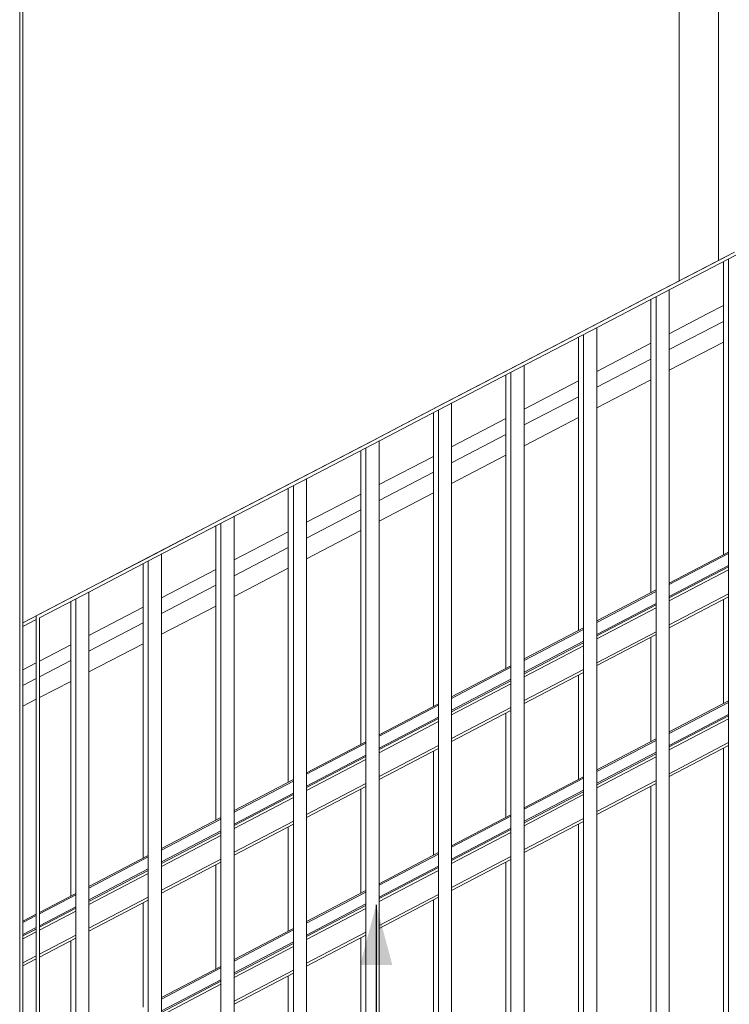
# Model space of a CAD drawing. Header units: millimetres. Extents: x -65 to 293624, y -1905 to 31061.
# Tile 191 of 256: x 115502 to 116578, y 18137 to 19629. Entities that reach past the tile are written whole.
import ezdxf

# ---------------------------------------------------------------- set-up
doc = ezdxf.new("R2010")
doc.units = ezdxf.units.MM
doc.header["$MEASUREMENT"] = 0
for name, color, linetype in [('00 Tekst.AR', 7, 'Continuous'), ('1244 Fassaadivarustus.AR', 7, 'Continuous'), ('1245 Klaasfassaadid.AR', 7, 'Continuous'), ('1248 Vihmaveetorud.AR', 7, 'Continuous'), ('1251 Rõdupiirded.AR', 7, 'Continuous'), ('1253 Terrassipostid.AR', 7, 'Continuous')]:
    doc.layers.add(name, color=color, linetype=linetype)
doc.dimstyles.new('GENERATED_STYLE__1', dxfattribs={"dimtxt": 0.18, "dimasz": 91.2, "dimexe": 0.18, "dimexo": 0.0625, "dimgap": 0, "dimtad": 0, "dimtih": 1, "dimtoh": 1, "dimdec": 4, "dimzin": 0, "dimdsep": 46, "dimcen": 0.09, "dimadec": 0, "dimazin": 0, "dimtfac": 1, "dimtdec": 4, "dimtmove": 0, "dimatfit": 3, "dimldrblk": 'ARROWHEAD_5', "dimfxl": 0, "dimtolj": 1, "dimtzin": 0, "dimarcsym": 0})

# ---------------------------------------------------------------- blocks, each defined once
blk = doc.blocks.new('Section Element_1061_3', base_point=(20443.1, 12361.4))
at = {"layer": '1253 Terrassipostid.AR', "color": 7, "linetype": 'Continuous', "lineweight": 13}
blk.add_line((115506.9, 23090.3), (115506.9, 17447.3), dxfattribs=at)
blk = doc.blocks.new('Section Element_1092_3', base_point=(20443.1, 12361.4))
at = {"layer": '1253 Terrassipostid.AR', "color": 7, "linetype": 'Continuous', "lineweight": 13}
for p, q in [((115506.9, 20940.6), (115506.9, 18715.7)), ((115506.9, 18710), (115506.9, 18263.5)), ((115506.9, 18195.8), (115506.9, 18037.9))]:
    blk.add_line(p, q, dxfattribs=at)
blk = doc.blocks.new('Section Element_1109_3', base_point=(20443.1, 12361.4))
at = {"layer": '1244 Fassaadivarustus.AR', "color": 7, "linetype": 'Continuous', "lineweight": 13}
for p, q in [((116569.2, 19172.3), (116486.9, 19129.6)), ((116569.2, 19140.9), (116486.9, 19098.2)), ((116459.2, 19115.2), (116376.9, 19072.4)), ((116459.2, 19083.8), (116376.9, 19041)), ((116349.2, 19058.1), (116266.9, 19015.3)), ((116349.2, 19026.6), (116266.9, 18983.9)), ((116239.2, 19000.9), (116156.9, 18958.1)), ((116239.2, 18969.5), (116156.9, 18926.7)), ((116129.2, 18943.8), (116046.9, 18901)), ((116129.2, 18912.4), (116046.9, 18869.6)), ((116019.2, 18886.6), (115936.9, 18843.9)), ((116019.2, 18855.2), (115936.9, 18812.4)), ((115909.2, 18829.5), (115826.9, 18786.7)), ((115909.2, 18798.1), (115826.9, 18755.3)), ((115799.2, 18772.3), (115716.9, 18729.6)), ((115799.2, 18740.9), (115716.9, 18698.2)), ((115689.2, 18715.2), (115606.9, 18672.4)), ((115689.2, 18683.8), (115606.9, 18641)), ((115579.2, 18658.1), (115531.9, 18633.5)), ((115526.9, 18630.9), (115506.9, 18620.5)), ((115579.2, 18626.6), (115531.9, 18602)), ((115526.9, 18599.5), (115506.9, 18589.1))]:
    blk.add_line(p, q, dxfattribs=at)
blk = doc.blocks.new('Section Element_1262_3', base_point=(20443.1, 12361.4))
at = {"layer": '1245 Klaasfassaadid.AR', "color": 7, "linetype": 'Continuous', "lineweight": 13}
for p, q in [((116545.7, 19184.1), (116486.9, 19153.5)), ((116459.2, 19139.2), (116376.9, 19096.4)), ((116349.2, 19082), (116266.9, 19039.2)), ((116239.2, 19024.9), (116156.9, 18982.1)), ((116129.2, 18967.7), (116046.9, 18925)), ((116019.2, 18910.6), (115936.9, 18867.8)), ((115909.2, 18853.4), (115826.9, 18810.7)), ((115799.2, 18796.3), (115716.9, 18753.5)), ((115689.2, 18739.2), (115606.9, 18696.4)), ((115579.2, 18682), (115531.9, 18657.4)), ((115526.9, 18654.8), (115506.9, 18644.4))]:
    blk.add_line(p, q, dxfattribs=at)
blk = doc.blocks.new('Section Element_1263_3', base_point=(20443.1, 12361.4))
at = {"layer": '1245 Klaasfassaadid.AR', "color": 7, "linetype": 'Continuous', "lineweight": 13}
for p, q in [((117556.9, 19777), (117536.9, 19766.6)), ((117531.9, 19764), (117480.4, 19737.3)), ((117556.9, 19709.4), (117536.9, 19699)), ((117531.9, 19696.4), (117476.9, 19667.8)), ((117449.2, 19653.4), (117366.9, 19610.7)), ((117339.2, 19596.3), (117256.9, 19553.5)), ((117229.2, 19539.2), (117146.9, 19496.4)), ((117119.2, 19482), (117036.9, 19439.2)), ((117009.2, 19424.9), (116926.9, 19382.1)), ((116899.2, 19367.7), (116816.9, 19325)), ((116789.2, 19310.6), (116706.9, 19267.8)), ((116679.2, 19253.4), (116596.9, 19210.7)), ((116569.2, 19196.3), (116545.7, 19184.1))]:
    blk.add_line(p, q, dxfattribs=at)
blk = doc.blocks.new('Section Element_1331_3', base_point=(20443.1, 12361.4))
at = {"layer": '1248 Vihmaveetorud.AR', "color": 7, "linetype": 'Continuous', "lineweight": 13}
blk.add_line((115501.9, 12513), (115501.9, 23139.2), dxfattribs=at)
blk = doc.blocks.new('Section Element_1494_3', base_point=(20443.1, 12361.4))
at = {"layer": '1245 Klaasfassaadid.AR', "color": 7, "linetype": 'Continuous', "lineweight": 13}
for p, q in [((116501.9, 19233.6), (116501.9, 21346.3)), ((116561.9, 19264.8), (116561.9, 21346.3))]:
    blk.add_line(p, q, dxfattribs=at)
blk = doc.blocks.new('Section Element_2377_3', base_point=(20443.1, 12361.4))
at = {"layer": '1251 Rõdupiirded.AR', "color": 7, "linetype": 'Continuous', "lineweight": 13}
for p, q in [((115506.9, 17447.3), (117556.9, 18514.4)), ((117556.9, 18514.4), (117556.9, 18508.8)), ((115506.9, 17447.3), (115506.9, 17441.7))]:
    blk.add_line(p, q, dxfattribs=at)
blk = doc.blocks.new('Section Element_2627_3', base_point=(20443.1, 12361.4))
at = {"layer": '1251 Rõdupiirded.AR', "color": 7, "linetype": 'Continuous', "lineweight": 13}
for p, q in [((116576.9, 18004.3), (116576.9, 19266.9)), ((116596.9, 18014.7), (116596.9, 19277.3))]:
    blk.add_line(p, q, dxfattribs=at)
blk = doc.blocks.new('Section Element_2633_3', base_point=(20443.1, 12361.4))
at = {"layer": '1251 Rõdupiirded.AR', "color": 7, "linetype": 'Continuous', "lineweight": 13}
for p, q in [((115705.7, 18819.1), (115595.7, 18761.8)), ((115708, 18814.7), (115598, 18757.4))]:
    blk.add_line(p, q, dxfattribs=at)
blk = doc.blocks.new('Section Element_2634_3', base_point=(20443.1, 12361.4))
at = {"layer": '1251 Rõdupiirded.AR', "color": 7, "linetype": 'Continuous', "lineweight": 13}
for p, q in [((115716.9, 17556.6), (115716.9, 18819.3)), ((115696.9, 17546.2), (115696.9, 18808.9))]:
    blk.add_line(p, q, dxfattribs=at)
blk = doc.blocks.new('Section Element_2635_3', base_point=(20443.1, 12361.4))
at = {"layer": '1251 Rõdupiirded.AR', "color": 7, "linetype": 'Continuous', "lineweight": 13}
for p, q in [((115606.9, 17499.4), (115606.9, 18762)), ((115586.9, 17489), (115586.9, 18751.6))]:
    blk.add_line(p, q, dxfattribs=at)
blk = doc.blocks.new('Section Element_2636_3', base_point=(20443.1, 12361.4))
at = {"layer": '1251 Rõdupiirded.AR', "color": 7, "linetype": 'Continuous', "lineweight": 13}
for p, q in [((115815.7, 18876.4), (115705.7, 18819.1)), ((115818, 18871.9), (115708, 18814.7))]:
    blk.add_line(p, q, dxfattribs=at)
blk = doc.blocks.new('Section Element_2637_3', base_point=(20443.1, 12361.4))
at = {"layer": '1251 Rõdupiirded.AR', "color": 7, "linetype": 'Continuous', "lineweight": 13}
for p, q in [((115806.9, 17603.5), (115806.9, 18866.1)), ((115826.9, 17613.9), (115826.9, 18876.5))]:
    blk.add_line(p, q, dxfattribs=at)
blk = doc.blocks.new('Section Element_2638_3', base_point=(20443.1, 12361.4))
at = {"layer": '1251 Rõdupiirded.AR', "color": 7, "linetype": 'Continuous', "lineweight": 13}
for p, q in [((115925.7, 18933.6), (115815.7, 18876.4)), ((115928, 18929.2), (115818, 18871.9))]:
    blk.add_line(p, q, dxfattribs=at)
blk = doc.blocks.new('Section Element_2639_3', base_point=(20443.1, 12361.4))
at = {"layer": '1251 Rõdupiirded.AR', "color": 7, "linetype": 'Continuous', "lineweight": 13}
for p, q in [((115916.9, 17660.7), (115916.9, 18923.4)), ((115936.9, 17671.1), (115936.9, 18933.8))]:
    blk.add_line(p, q, dxfattribs=at)
blk = doc.blocks.new('Section Element_2640_3', base_point=(20443.1, 12361.4))
at = {"layer": '1251 Rõdupiirded.AR', "color": 7, "linetype": 'Continuous', "lineweight": 13}
for p, q in [((116035.7, 18990.9), (115925.7, 18933.6)), ((116038, 18986.4), (115928, 18929.2))]:
    blk.add_line(p, q, dxfattribs=at)
blk = doc.blocks.new('Section Element_2641_3', base_point=(20443.1, 12361.4))
at = {"layer": '1251 Rõdupiirded.AR', "color": 7, "linetype": 'Continuous', "lineweight": 13}
for p, q in [((116046.9, 17728.4), (116046.9, 18991.1)), ((116026.9, 17718), (116026.9, 18980.6))]:
    blk.add_line(p, q, dxfattribs=at)
blk = doc.blocks.new('Section Element_2642_3', base_point=(20443.1, 12361.4))
at = {"layer": '1251 Rõdupiirded.AR', "color": 7, "linetype": 'Continuous', "lineweight": 13}
for p, q in [((116145.7, 19048.1), (116035.7, 18990.9)), ((116148, 19043.7), (116038, 18986.4))]:
    blk.add_line(p, q, dxfattribs=at)
blk = doc.blocks.new('Section Element_2643_3', base_point=(20443.1, 12361.4))
at = {"layer": '1251 Rõdupiirded.AR', "color": 7, "linetype": 'Continuous', "lineweight": 13}
for p, q in [((116156.9, 17785.7), (116156.9, 19048.3)), ((116136.9, 17775.2), (116136.9, 19037.9))]:
    blk.add_line(p, q, dxfattribs=at)
blk = doc.blocks.new('Section Element_2644_3', base_point=(20443.1, 12361.4))
at = {"layer": '1251 Rõdupiirded.AR', "color": 7, "linetype": 'Continuous', "lineweight": 13}
for p, q in [((116255.7, 19105.4), (116145.7, 19048.1)), ((116258, 19101), (116148, 19043.7))]:
    blk.add_line(p, q, dxfattribs=at)
blk = doc.blocks.new('Section Element_2645_3', base_point=(20443.1, 12361.4))
at = {"layer": '1251 Rõdupiirded.AR', "color": 7, "linetype": 'Continuous', "lineweight": 13}
for p, q in [((116266.9, 17842.9), (116266.9, 19105.6)), ((116246.9, 17832.5), (116246.9, 19095.2))]:
    blk.add_line(p, q, dxfattribs=at)
blk = doc.blocks.new('Section Element_2646_3', base_point=(20443.1, 12361.4))
at = {"layer": '1251 Rõdupiirded.AR', "color": 7, "linetype": 'Continuous', "lineweight": 13}
for p, q in [((116365.7, 19162.7), (116255.7, 19105.4)), ((116368, 19158.2), (116258, 19101))]:
    blk.add_line(p, q, dxfattribs=at)
blk = doc.blocks.new('Section Element_2647_3', base_point=(20443.1, 12361.4))
at = {"layer": '1251 Rõdupiirded.AR', "color": 7, "linetype": 'Continuous', "lineweight": 13}
for p, q in [((116376.9, 17900.2), (116376.9, 19162.8)), ((116356.9, 17889.8), (116356.9, 19152.4))]:
    blk.add_line(p, q, dxfattribs=at)
blk = doc.blocks.new('Section Element_2648_3', base_point=(20443.1, 12361.4))
at = {"layer": '1251 Rõdupiirded.AR', "color": 7, "linetype": 'Continuous', "lineweight": 13}
for p, q in [((116475.7, 19219.9), (116365.7, 19162.7)), ((116478, 19215.5), (116368, 19158.2))]:
    blk.add_line(p, q, dxfattribs=at)
blk = doc.blocks.new('Section Element_2649_3', base_point=(20443.1, 12361.4))
at = {"layer": '1251 Rõdupiirded.AR', "color": 7, "linetype": 'Continuous', "lineweight": 13}
for p, q in [((116486.9, 17957.4), (116486.9, 19220.1)), ((116466.9, 17947), (116466.9, 19209.7))]:
    blk.add_line(p, q, dxfattribs=at)
blk = doc.blocks.new('Section Element_2650_3', base_point=(20443.1, 12361.4))
at = {"layer": '1251 Rõdupiirded.AR', "color": 7, "linetype": 'Continuous', "lineweight": 13}
for p, q in [((116585.7, 19277.2), (116475.7, 19219.9)), ((116588, 19272.7), (116478, 19215.5))]:
    blk.add_line(p, q, dxfattribs=at)
blk = doc.blocks.new('Section Element_2651_3', base_point=(20443.1, 12361.4))
at = {"layer": '1251 Rõdupiirded.AR', "color": 7, "linetype": 'Continuous', "lineweight": 13}
for p, q in [((115526.9, 18726), (115526.9, 17457.7)), ((115531.9, 18723), (115531.9, 17460.3))]:
    blk.add_line(p, q, dxfattribs=at)
blk = doc.blocks.new('Section Element_2652_3', base_point=(20443.1, 12361.4))
at = {"layer": '1251 Rõdupiirded.AR', "color": 7, "linetype": 'Continuous', "lineweight": 13}
for p, q in [((115595.7, 18761.8), (115526.9, 18726)), ((115598, 18757.4), (115531.9, 18723))]:
    blk.add_line(p, q, dxfattribs=at)
blk = doc.blocks.new('Section Element_2707_3', base_point=(20443.1, 12361.4))
at = {"layer": '1251 Rõdupiirded.AR', "color": 7, "linetype": 'Continuous', "lineweight": 13}
for p, q in [((116486.9, 18775.7), (116576.9, 18822.7)), ((116486.9, 18773.4), (116576.9, 18820.4)), ((116486.9, 18755.4), (116576.9, 18802.4)), ((116486.9, 18753.1), (116576.9, 18800.1)), ((116486.9, 18748.6), (116576.9, 18795.6)), ((116376.9, 18718.2), (116466.9, 18765.2)), ((116376.9, 18715.9), (116466.9, 18763)), ((116486.9, 18712.5), (116576.9, 18759.5)), ((116376.9, 18697.9), (116466.9, 18744.9)), ((116376.9, 18695.6), (116466.9, 18742.6)), ((116486.9, 18708), (116576.9, 18755)), ((116376.9, 18691.1), (116466.9, 18738.1)), ((116266.9, 18660.7), (116356.9, 18707.7)), ((116266.9, 18658.4), (116356.9, 18705.5)), ((116376.9, 18655), (116466.9, 18702)), ((116266.9, 18640.4), (116356.9, 18687.4)), ((116266.9, 18638.1), (116356.9, 18685.2)), ((116376.9, 18650.5), (116466.9, 18697.5)), ((116266.9, 18633.6), (116356.9, 18680.6)), ((116156.9, 18603.2), (116246.9, 18650.2)), ((116156.9, 18600.9), (116246.9, 18648)), ((116266.9, 18597.5), (116356.9, 18644.5)), ((116266.9, 18593), (116356.9, 18640)), ((116156.9, 18582.9), (116246.9, 18629.9)), ((116156.9, 18580.6), (116246.9, 18627.7)), ((116156.9, 18576.1), (116246.9, 18623.2)), ((116486.9, 18550), (116576.9, 18597)), ((116486.9, 18547.7), (116576.9, 18594.8)), ((116046.9, 18545.7), (116136.9, 18592.8)), ((116046.9, 18543.5), (116136.9, 18590.5)), ((116156.9, 18540), (116246.9, 18587.1)), ((116156.9, 18535.5), (116246.9, 18582.5)), ((116046.9, 18525.4), (116136.9, 18572.4)), ((116046.9, 18523.2), (116136.9, 18570.2)), ((116046.9, 18518.6), (116136.9, 18565.7)), ((116486.9, 18529.7), (116576.9, 18576.7)), ((116486.9, 18527.4), (116576.9, 18574.5)), ((116486.9, 18522.9), (116576.9, 18570)), ((115936.9, 18488.2), (116026.9, 18535.3)), ((116376.9, 18492.5), (116466.9, 18539.5)), ((116376.9, 18490.3), (116466.9, 18537.3)), ((116486.9, 18486.8), (116576.9, 18533.8)), ((115936.9, 18486), (116026.9, 18533)), ((116046.9, 18482.5), (116136.9, 18529.6)), ((116046.9, 18478), (116136.9, 18525.1)), ((116376.9, 18472.2), (116466.9, 18519.2)), ((116486.9, 18482.3), (116576.9, 18529.3)), ((115936.9, 18467.9), (116026.9, 18515)), ((115936.9, 18465.7), (116026.9, 18512.7)), ((115936.9, 18461.2), (116026.9, 18508.2)), ((116376.9, 18469.9), (116466.9, 18517)), ((116376.9, 18465.4), (116466.9, 18512.5)), ((115826.9, 18430.8), (115916.9, 18477.8)), ((115826.9, 18428.5), (115916.9, 18475.5)), ((116266.9, 18435), (116356.9, 18482.1)), ((116266.9, 18432.8), (116356.9, 18479.8)), ((116376.9, 18429.3), (116466.9, 18476.4)), ((115936.9, 18425), (116026.9, 18472.1)), ((115936.9, 18420.5), (116026.9, 18467.6)), ((116266.9, 18414.7), (116356.9, 18461.7)), ((116266.9, 18412.5), (116356.9, 18459.5)), ((116376.9, 18424.8), (116466.9, 18471.8)), ((115826.9, 18410.4), (115916.9, 18457.5)), ((115826.9, 18408.2), (115916.9, 18455.2)), ((115826.9, 18403.7), (115916.9, 18450.7)), ((116266.9, 18407.9), (116356.9, 18455)), ((115716.9, 18373.3), (115806.9, 18420.3)), ((115716.9, 18371), (115806.9, 18418)), ((115826.9, 18367.6), (115916.9, 18414.6)), ((116156.9, 18377.5), (116246.9, 18424.6)), ((116156.9, 18375.3), (116246.9, 18422.3)), ((116266.9, 18371.8), (116356.9, 18418.9)), ((116266.9, 18367.3), (116356.9, 18414.4)), ((115716.9, 18353), (115806.9, 18400)), ((115826.9, 18363.1), (115916.9, 18410.1)), ((116156.9, 18357.2), (116246.9, 18404.3)), ((116156.9, 18355), (116246.9, 18402)), ((115716.9, 18350.7), (115806.9, 18397.7)), ((115716.9, 18346.2), (115806.9, 18393.2)), ((116156.9, 18350.5), (116246.9, 18397.5)), ((115606.9, 18315.8), (115696.9, 18362.8)), ((115606.9, 18313.5), (115696.9, 18360.6)), ((115716.9, 18310.1), (115806.9, 18357.1)), ((116046.9, 18320.1), (116136.9, 18367.1)), ((116046.9, 18317.8), (116136.9, 18364.8)), ((116156.9, 18314.4), (116246.9, 18361.4)), ((116156.9, 18309.8), (116246.9, 18356.9)), ((115606.9, 18295.5), (115696.9, 18342.5)), ((115606.9, 18293.2), (115696.9, 18340.2)), ((115716.9, 18305.6), (115806.9, 18352.6)), ((116046.9, 18299.7), (116136.9, 18346.8)), ((116046.9, 18297.5), (116136.9, 18344.5)), ((116046.9, 18293), (116136.9, 18340)), ((115606.9, 18288.7), (115696.9, 18335.7)), ((115531.9, 18276.6), (115586.9, 18305.3)), ((115531.9, 18274.3), (115586.9, 18303.1)), ((115606.9, 18252.6), (115696.9, 18299.6)), ((115606.9, 18248.1), (115696.9, 18295.1)), ((115936.9, 18262.6), (116026.9, 18309.6)), ((115936.9, 18260.3), (116026.9, 18307.3)), ((116046.9, 18256.9), (116136.9, 18303.9)), ((116046.9, 18252.4), (116136.9, 18299.4)), ((115531.9, 18256.3), (115586.9, 18285)), ((115531.9, 18254), (115586.9, 18282.8)), ((115936.9, 18242.3), (116026.9, 18289.3)), ((115936.9, 18240), (116026.9, 18287)), ((115936.9, 18235.5), (116026.9, 18282.5)), ((115506.9, 18263.5), (115526.9, 18274)), ((115506.9, 18261.3), (115526.9, 18271.7)), ((115531.9, 18249.5), (115586.9, 18278.2)), ((115506.9, 18243.2), (115526.9, 18253.7)), ((115506.9, 18241), (115526.9, 18251.4)), ((115826.9, 18205.1), (115916.9, 18252.1)), ((115506.9, 18236.4), (115526.9, 18246.9)), ((115531.9, 18213.4), (115586.9, 18242.1)), ((115531.9, 18208.9), (115586.9, 18237.6)), ((115826.9, 18202.8), (115916.9, 18249.9)), ((115936.9, 18199.4), (116026.9, 18246.4)), ((115936.9, 18194.9), (116026.9, 18241.9)), ((115826.9, 18184.8), (115916.9, 18231.8)), ((115826.9, 18182.5), (115916.9, 18229.6)), ((115826.9, 18178), (115916.9, 18225)), ((115506.9, 18200.3), (115526.9, 18210.8)), ((115506.9, 18195.8), (115526.9, 18206.3)), ((115716.9, 18147.6), (115806.9, 18194.6)), ((115716.9, 18145.3), (115806.9, 18192.4)), ((115826.9, 18141.9), (115916.9, 18188.9)), ((115826.9, 18137.4), (115916.9, 18184.4)), ((115716.9, 18127.3), (115806.9, 18174.3)), ((115716.9, 18125), (115806.9, 18172.1)), ((115716.9, 18120.5), (115806.9, 18167.6))]:
    blk.add_line(p, q, dxfattribs=at)
blk = doc.blocks.new('Section Element_2715_3', base_point=(20443.1, 12361.4))
at = {"layer": '1251 Rõdupiirded.AR', "color": 7, "linetype": 'Continuous', "lineweight": 13}
for p, q in [((115588.1, 18757.9), (115506.9, 18715.6)), ((115526.9, 18720.4), (115506.9, 18710))]:
    blk.add_line(p, q, dxfattribs=at)
blk = doc.blocks.new('Section Element_2761_3', base_point=(20443.1, 12361.4))
at = {"layer": '1251 Rõdupiirded.AR', "color": 7, "linetype": 'Continuous', "lineweight": 13}
for p, q in [((115579.2, 18301.3), (115579.2, 18747.6)), ((115579.2, 18075.7), (115579.2, 18233.6)), ((115579.2, 17485), (115579.2, 18008))]:
    blk.add_line(p, q, dxfattribs=at)
blk = doc.blocks.new('Section Element_2762_3', base_point=(20443.1, 12361.4))
at = {"layer": '1251 Rõdupiirded.AR', "color": 7, "linetype": 'Continuous', "lineweight": 13}
for p, q in [((115689.2, 18358.8), (115689.2, 18804.9)), ((115689.2, 18133.1), (115689.2, 18291.1)), ((115689.2, 17542.3), (115689.2, 18065.5))]:
    blk.add_line(p, q, dxfattribs=at)
blk = doc.blocks.new('Section Element_2763_3', base_point=(20443.1, 12361.4))
at = {"layer": '1251 Rõdupiirded.AR', "color": 7, "linetype": 'Continuous', "lineweight": 13}
for p, q in [((115799.2, 18416.3), (115799.2, 18862.1)), ((115799.2, 18190.6), (115799.2, 18348.6)), ((115799.2, 17599.5), (115799.2, 18122.9))]:
    blk.add_line(p, q, dxfattribs=at)
blk = doc.blocks.new('Section Element_2764_3', base_point=(20443.1, 12361.4))
at = {"layer": '1251 Rõdupiirded.AR', "color": 7, "linetype": 'Continuous', "lineweight": 13}
for p, q in [((115909.2, 18473.8), (115909.2, 18919.4)), ((115909.2, 18248.1), (115909.2, 18406.1)), ((115909.2, 17656.8), (115909.2, 18180.4))]:
    blk.add_line(p, q, dxfattribs=at)
blk = doc.blocks.new('Section Element_2765_3', base_point=(20443.1, 12361.4))
at = {"layer": '1251 Rõdupiirded.AR', "color": 7, "linetype": 'Continuous', "lineweight": 13}
for p, q in [((116019.2, 18531.3), (116019.2, 18976.7)), ((116019.2, 18305.6), (116019.2, 18463.6)), ((116019.2, 17714.1), (116019.2, 18237.9))]:
    blk.add_line(p, q, dxfattribs=at)
blk = doc.blocks.new('Section Element_2766_3', base_point=(20443.1, 12361.4))
at = {"layer": '1251 Rõdupiirded.AR', "color": 7, "linetype": 'Continuous', "lineweight": 13}
for p, q in [((116129.2, 18588.8), (116129.2, 19033.9)), ((116129.2, 18363.1), (116129.2, 18521.1)), ((116129.2, 17771.3), (116129.2, 18295.4))]:
    blk.add_line(p, q, dxfattribs=at)
blk = doc.blocks.new('Section Element_2767_3', base_point=(20443.1, 12361.4))
at = {"layer": '1251 Rõdupiirded.AR', "color": 7, "linetype": 'Continuous', "lineweight": 13}
for p, q in [((116239.2, 18646.2), (116239.2, 19091.2)), ((116239.2, 18420.6), (116239.2, 18578.5)), ((116239.2, 17828.6), (116239.2, 18352.9))]:
    blk.add_line(p, q, dxfattribs=at)
blk = doc.blocks.new('Section Element_2768_3', base_point=(20443.1, 12361.4))
at = {"layer": '1251 Rõdupiirded.AR', "color": 7, "linetype": 'Continuous', "lineweight": 13}
for p, q in [((116349.2, 18703.7), (116349.2, 19148.4)), ((116349.2, 18478.1), (116349.2, 18636)), ((116349.2, 17885.8), (116349.2, 18410.4))]:
    blk.add_line(p, q, dxfattribs=at)
blk = doc.blocks.new('Section Element_2769_3', base_point=(20443.1, 12361.4))
at = {"layer": '1251 Rõdupiirded.AR', "color": 7, "linetype": 'Continuous', "lineweight": 13}
for p, q in [((116459.2, 18761.2), (116459.2, 19205.7)), ((116459.2, 18535.5), (116459.2, 18693.5)), ((116459.2, 17943.1), (116459.2, 18467.8))]:
    blk.add_line(p, q, dxfattribs=at)
blk = doc.blocks.new('Section Element_2770_3', base_point=(20443.1, 12361.4))
at = {"layer": '1251 Rõdupiirded.AR', "color": 7, "linetype": 'Continuous', "lineweight": 13}
for p, q in [((116569.2, 18818.7), (116569.2, 19263)), ((116569.2, 18593), (116569.2, 18751)), ((116569.2, 18000.3), (116569.2, 18525.3))]:
    blk.add_line(p, q, dxfattribs=at)
blk = doc.blocks.new('Section Element_2859_3', base_point=(20443.1, 12361.4))
at = {"layer": '1251 Rõdupiirded.AR', "color": 7, "linetype": 'Continuous', "lineweight": 13}
blk.add_line((116578.1, 19273.2), (116468.1, 19216), dxfattribs=at)
blk = doc.blocks.new('Section Element_2860_3', base_point=(20443.1, 12361.4))
at = {"layer": '1251 Rõdupiirded.AR', "color": 7, "linetype": 'Continuous', "lineweight": 13}
blk.add_line((116468.1, 19216), (116358.1, 19158.7), dxfattribs=at)
blk = doc.blocks.new('Section Element_2861_3', base_point=(20443.1, 12361.4))
at = {"layer": '1251 Rõdupiirded.AR', "color": 7, "linetype": 'Continuous', "lineweight": 13}
blk.add_line((116358.1, 19158.7), (116248.1, 19101.5), dxfattribs=at)
blk = doc.blocks.new('Section Element_2862_3', base_point=(20443.1, 12361.4))
at = {"layer": '1251 Rõdupiirded.AR', "color": 7, "linetype": 'Continuous', "lineweight": 13}
blk.add_line((116248.1, 19101.5), (116138.1, 19044.2), dxfattribs=at)
blk = doc.blocks.new('Section Element_2863_3', base_point=(20443.1, 12361.4))
at = {"layer": '1251 Rõdupiirded.AR', "color": 7, "linetype": 'Continuous', "lineweight": 13}
blk.add_line((116138.1, 19044.2), (116028.1, 18986.9), dxfattribs=at)
blk = doc.blocks.new('Section Element_2864_3', base_point=(20443.1, 12361.4))
at = {"layer": '1251 Rõdupiirded.AR', "color": 7, "linetype": 'Continuous', "lineweight": 13}
blk.add_line((116028.1, 18986.9), (115918.1, 18929.7), dxfattribs=at)
blk = doc.blocks.new('Section Element_2865_3', base_point=(20443.1, 12361.4))
at = {"layer": '1251 Rõdupiirded.AR', "color": 7, "linetype": 'Continuous', "lineweight": 13}
blk.add_line((115918.1, 18929.7), (115808.1, 18872.4), dxfattribs=at)
blk = doc.blocks.new('Section Element_2866_3', base_point=(20443.1, 12361.4))
at = {"layer": '1251 Rõdupiirded.AR', "color": 7, "linetype": 'Continuous', "lineweight": 13}
blk.add_line((115808.1, 18872.4), (115698.1, 18815.2), dxfattribs=at)
blk = doc.blocks.new('Section Element_2867_3', base_point=(20443.1, 12361.4))
at = {"layer": '1251 Rõdupiirded.AR', "color": 7, "linetype": 'Continuous', "lineweight": 13}
blk.add_line((115698.1, 18815.2), (115588.1, 18757.9), dxfattribs=at)
blk = doc.blocks.new('ARROWHEAD_5')
at = {"linetype": 'Continuous', "lineweight": 0}
blk.add_hatch(color=0, dxfattribs=at).paths.add_polyline_path([(-1, 0.2679), (0, 0), (-1, -0.2679)])
at = {"color": 0, "linetype": 'Continuous', "lineweight": 0}
blk.add_line((0, 0), (-1, 0), dxfattribs=at)

msp = doc.modelspace()

# ---------------------------------------------------------------- block references
at = {"layer": '1244 Fassaadivarustus.AR', "lineweight": 0}
msp.add_blockref('Section Element_1109_3', (20443.1, 12361.4), dxfattribs=at)
at = {"layer": '1245 Klaasfassaadid.AR', "lineweight": 0}
for name in ['Section Element_1494_3', 'Section Element_1263_3', 'Section Element_1262_3']:
    msp.add_blockref(name, (20443.1, 12361.4), dxfattribs=at)
at = {"layer": '1248 Vihmaveetorud.AR', "lineweight": 0}
msp.add_blockref('Section Element_1331_3', (20443.1, 12361.4), dxfattribs=at)
at = {"layer": '1251 Rõdupiirded.AR', "lineweight": 0}
for name in ['Section Element_2707_3', 'Section Element_2859_3', 'Section Element_2650_3', 'Section Element_2627_3', 'Section Element_2770_3', 'Section Element_2648_3', 'Section Element_2649_3', 'Section Element_2860_3', 'Section Element_2769_3', 'Section Element_2646_3', 'Section Element_2647_3', 'Section Element_2861_3', 'Section Element_2768_3', 'Section Element_2862_3', 'Section Element_2644_3', 'Section Element_2645_3', 'Section Element_2767_3', 'Section Element_2863_3', 'Section Element_2642_3', 'Section Element_2643_3', 'Section Element_2766_3', 'Section Element_2864_3', 'Section Element_2640_3', 'Section Element_2641_3', 'Section Element_2765_3', 'Section Element_2865_3', 'Section Element_2638_3', 'Section Element_2639_3', 'Section Element_2764_3', 'Section Element_2866_3', 'Section Element_2636_3', 'Section Element_2763_3', 'Section Element_2637_3', 'Section Element_2633_3', 'Section Element_2634_3', 'Section Element_2867_3', 'Section Element_2762_3', 'Section Element_2715_3', 'Section Element_2652_3', 'Section Element_2635_3', 'Section Element_2761_3', 'Section Element_2651_3', 'Section Element_2377_3']:
    msp.add_blockref(name, (20443.1, 12361.4), dxfattribs=at)
at = {"layer": '1253 Terrassipostid.AR', "lineweight": 0}
for name in ['Section Element_1061_3', 'Section Element_1092_3']:
    msp.add_blockref(name, (20443.1, 12361.4), dxfattribs=at)

# ---------------------------------------------------------------- leaders
at = {"layer": '00 Tekst.AR', "color": 7, "linetype": 'Continuous', "lineweight": 13, "annotation_type": 0, "has_hookline": 1, "hookline_direction": 0, "text_width": 1152}
msp.add_leader([(116042.6, 18288), (116042.6, 11222.5), (116196.8, 11222.5)], dimstyle='GENERATED_STYLE__1', dxfattribs=at)

doc.saveas('drawing.dxf')
